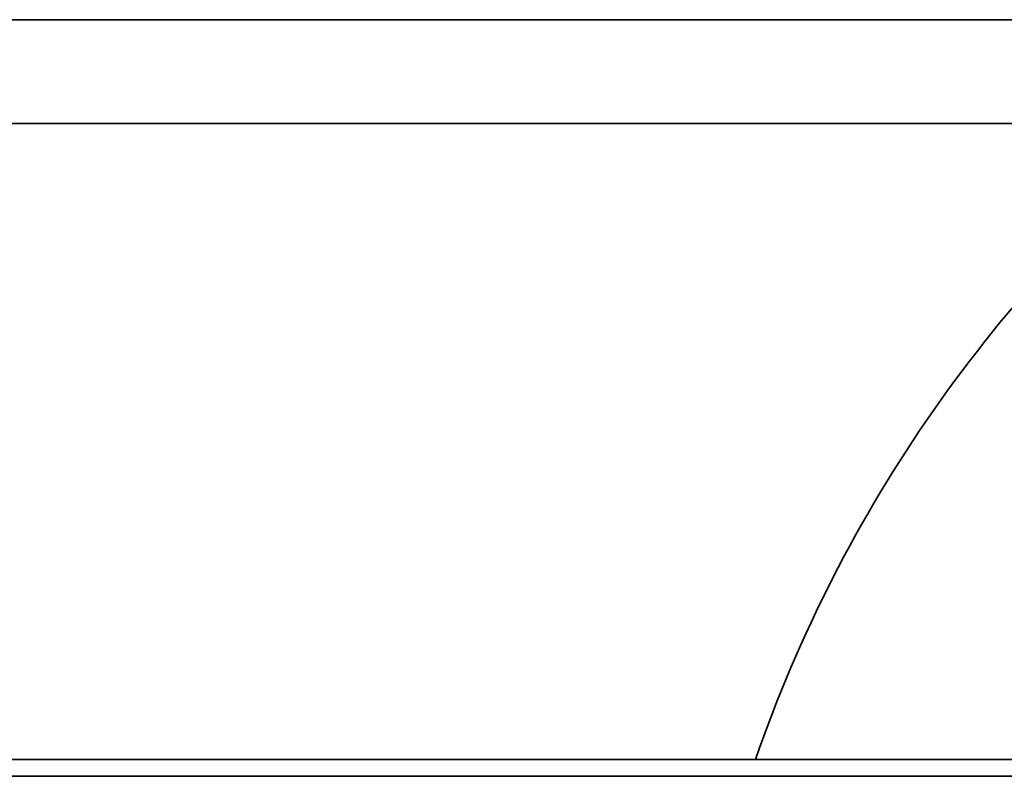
# Model space of a CAD drawing. Header units: inches. Extents: x 2.9 to 36.1, y -1.9 to 23.5.
# Tile 15 of 30: x 16.2781 to 16.3293, y 4.9705 to 5.0098. Entities that reach past the tile are written whole.
import ezdxf

# ---------------------------------------------------------------- set-up
doc = ezdxf.new("R2010")
doc.units = ezdxf.units.IN
doc.header["$MEASUREMENT"] = 0
doc.layers.add('Visible Edges(ANSI)', color=7, linetype='Continuous', lineweight=35)

msp = doc.modelspace()

# ---------------------------------------------------------------- linework, layer by layer
at = {"layer": 'Visible Edges(ANSI)'}
for p, q in [((16.42081493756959, 5.009802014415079), (16.19246848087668, 5.00980203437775)), ((16.19246848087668, 5.00980203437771), (16.42081493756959, 5.009802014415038)), ((16.42081493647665, 5.004412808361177), (16.19246847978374, 5.004412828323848)), ((16.42081493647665, 5.004412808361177), (16.19246847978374, 5.004412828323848)), ((16.12314777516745, 4.971353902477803), (16.49099383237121, 4.971353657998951)), ((16.49186661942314, 4.970480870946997), (16.12227498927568, 4.970481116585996))]:
    msp.add_line(p, q, dxfattribs=at)
msp.add_arc((16.38600685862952, 4.947276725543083), 0.0737015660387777, 129.173587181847, 160.932429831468, dxfattribs=at)

doc.saveas('drawing.dxf')
